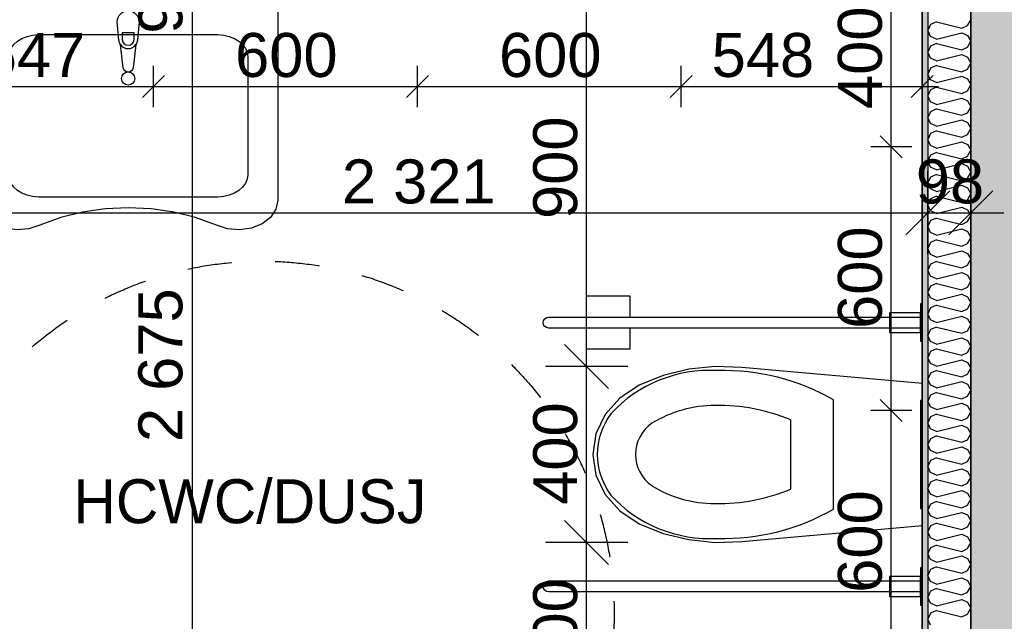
# Model space of a CAD drawing. Header units: millimetres. Extents: x -5000 to 341424, y -9235 to 550260.
# Tile 253 of 256: x 314728 to 316967, y 346569 to 347937. Entities that reach past the tile are written whole.
import ezdxf
from ezdxf.enums import TextEntityAlignment as Align

# ---------------------------------------------------------------- set-up
doc = ezdxf.new("R2010")
doc.units = ezdxf.units.MM
doc.header["$LTSCALE"] = 0.5
doc.header["$MEASUREMENT"] = 0
doc.linetypes.add('PLINE', pattern=[0])
doc.linetypes.add('Stipling', pattern=[400, 200, -200])
for name, color, linetype in [('0(Nye konstruksjoner)', 7, 'Continuous'), ('232- Ikke-bærende yttervegger (Skravur)(Nye konstruksjoner)', 7, 'Continuous'), ('232- Ikke-bærende yttervegger(Nye konstruksjoner)', 7, 'Continuous'), ('242- Ikke-bærende innervegger (Skravur)(Nye konstruksjoner)', 7, 'Continuous'), ('242- Ikke-bærende innervegger(Nye konstruksjoner)', 7, 'Continuous'), ('257- Systemhimlinger (Skravur)(Nye konstruksjoner)', 7, 'Continuous'), ('257- Systemhimlinger(Nye konstruksjoner)', 7, 'Continuous'), ('315- Utstyr for sanitærinstallasjoner(Nye konstruksjoner)', 7, 'Continuous'), ('842-M___1_50 Målsetting bygning', 7, 'Continuous'), ('842-M___1_50 Målsetting bygning(Nye konstruksjoner)', 7, 'Continuous'), ('862- M___Nettoareal(Nye konstruksjoner)', 7, 'Continuous'), ('862- M___Nettoareal(Polylinje)(Nye konstruksjoner)', 7, 'Continuous'), ('862- M___Nettoareal(Tekst)(Nye konstruksjoner)', 7, 'Continuous')]:
    doc.layers.add(name, color=color, linetype=linetype)
doc.layers.add('236- Innvendig kledning og overflate(Nye konstruksjoner)', color=7, linetype='Continuous', lineweight=0)
doc.styles.add('GENERATED_STYLE_1', font='txt')
doc.styles.add('GENERATED_STYLE_3', font='arial.ttf')
doc.dimstyles.new('GENERATED_STYLE__2', dxfattribs={"dimtxt": 100, "dimasz": 95, "dimexe": 0.18, "dimexo": 0.0625, "dimgap": 0, "dimtad": 1, "dimtih": 1, "dimtoh": 1, "dimdec": 0, "dimzin": 0, "dimdsep": 46, "dimtxsty": 'GENERATED_STYLE_3', "dimblk": 'ARROWHEAD_6', "dimblk1": 'ARROWHEAD_6', "dimblk2": 'ARROWHEAD_6', "dimcen": 0.09, "dimse1": 1, "dimse2": 1, "dimclrd": 256, "dimclre": 256, "dimclrt": 256, "dimadec": 1, "dimazin": 0, "dimtfac": 1, "dimtdec": 4, "dimtmove": 0, "dimatfit": 3, "dimfxl": 1, "dimtolj": 1, "dimtzin": 0, "dimarcsym": 0})
doc.dimstyles.new('GENERATED_STYLE__3', dxfattribs={"dimtxt": 100, "dimasz": 95, "dimexe": 0.18, "dimexo": 0.0625, "dimgap": 0, "dimtad": 1, "dimdec": 0, "dimzin": 0, "dimdsep": 46, "dimtxsty": 'GENERATED_STYLE_3', "dimblk": 'ARROWHEAD_6', "dimblk1": 'ARROWHEAD_6', "dimblk2": 'ARROWHEAD_6', "dimcen": 0.09, "dimse1": 1, "dimse2": 1, "dimclrd": 256, "dimclre": 256, "dimclrt": 256, "dimadec": 1, "dimazin": 0, "dimtfac": 1, "dimtdec": 4, "dimtmove": 2, "dimatfit": 3, "dimfxl": 1, "dimtolj": 1, "dimtzin": 0, "dimarcsym": 0})
doc.dimstyles.new('GENERATED_STYLE__4', dxfattribs={"dimtxt": 100, "dimasz": 95, "dimexe": 0.18, "dimexo": 0.0625, "dimgap": 0, "dimtad": 1, "dimdec": 0, "dimzin": 0, "dimdsep": 46, "dimtxsty": 'GENERATED_STYLE_3', "dimblk": 'ARROWHEAD_6', "dimblk1": 'ARROWHEAD_6', "dimblk2": 'ARROWHEAD_6', "dimcen": 0.09, "dimse1": 1, "dimse2": 1, "dimclrd": 256, "dimclre": 256, "dimclrt": 256, "dimadec": 1, "dimazin": 0, "dimtfac": 1, "dimtdec": 4, "dimtmove": 0, "dimatfit": 3, "dimfxl": 1, "dimtolj": 1, "dimtzin": 0, "dimarcsym": 0})
doc.dimstyles.new('GENERATED_STYLE__5', dxfattribs={"dimtxt": 100, "dimasz": 47.5, "dimexe": 0.18, "dimexo": 0.0625, "dimgap": 0, "dimtad": 1, "dimtih": 1, "dimtoh": 1, "dimdec": 0, "dimzin": 0, "dimdsep": 46, "dimtxsty": 'GENERATED_STYLE_3', "dimblk": 'ARROWHEAD_6', "dimblk1": 'ARROWHEAD_6', "dimblk2": 'ARROWHEAD_6', "dimcen": 0.09, "dimse1": 1, "dimse2": 1, "dimclrd": 256, "dimclre": 256, "dimclrt": 256, "dimadec": 1, "dimazin": 0, "dimtfac": 1, "dimtdec": 4, "dimtmove": 0, "dimatfit": 3, "dimfxl": 1, "dimtolj": 1, "dimtzin": 0, "dimarcsym": 0})
doc.dimstyles.new('GENERATED_STYLE__6', dxfattribs={"dimtxt": 100, "dimasz": 47.5, "dimexe": 0.18, "dimexo": 0.0625, "dimgap": 0, "dimtad": 1, "dimtih": 1, "dimtoh": 1, "dimdec": 0, "dimzin": 0, "dimdsep": 46, "dimtxsty": 'GENERATED_STYLE_3', "dimblk": 'ARROWHEAD_6', "dimblk1": 'ARROWHEAD_6', "dimblk2": 'ARROWHEAD_6', "dimcen": 0.09, "dimse1": 1, "dimse2": 1, "dimclrd": 256, "dimclre": 256, "dimclrt": 256, "dimadec": 1, "dimazin": 0, "dimtfac": 1, "dimtdec": 4, "dimtmove": 2, "dimatfit": 3, "dimfxl": 1, "dimtolj": 1, "dimtzin": 0, "dimarcsym": 0})
doc.dimstyles.new('GENERATED_STYLE__7', dxfattribs={"dimtxt": 100, "dimasz": 47.5, "dimexe": 0.18, "dimexo": 0.0625, "dimgap": 0, "dimtad": 1, "dimdec": 0, "dimzin": 0, "dimdsep": 46, "dimtxsty": 'GENERATED_STYLE_3', "dimblk": 'ARROWHEAD_6', "dimblk1": 'ARROWHEAD_6', "dimblk2": 'ARROWHEAD_6', "dimcen": 0.09, "dimse1": 1, "dimse2": 1, "dimclrd": 256, "dimclre": 256, "dimclrt": 256, "dimadec": 1, "dimazin": 0, "dimtfac": 1, "dimtdec": 4, "dimtmove": 0, "dimatfit": 3, "dimfxl": 1, "dimtolj": 1, "dimtzin": 0, "dimarcsym": 0})

# ---------------------------------------------------------------- blocks, each defined once
blk = doc.blocks.new('HCWC_DUSJ__20', base_point=(315241.9, 346753.1))
at = {"layer": '862- M___Nettoareal(Polylinje)(Nye konstruksjoner)', "linetype": 'PLINE', "flags": 128}
blk.add_lwpolyline([(316779.9, 345447.8), (316779.9, 348047.8), (314484.9, 348047.8), (314484.9, 345447.8)], close=True, dxfattribs=at)
at = {"layer": '862- M___Nettoareal(Tekst)(Nye konstruksjoner)', "style": 'GENERATED_STYLE_1'}
for tag, p in [('DUMMY_861', (315633.4, 346941.3)), ('ROOM_NAME', (314850.3, 346891.5)), ('DUMMY_862', (314850.3, 346753.1))]:
    blk.add_attdef(tag, text='', height=100, dxfattribs=at).set_placement(p, align=Align.TOP_LEFT)
blk = doc.blocks.new('*X351')
at = {"layer": '242- Ikke-bærende innervegger (Skravur)(Nye konstruksjoner)', "linetype": 'PLINE'}
for p, q in [((316883.3, 347923.4), (316890.9, 347937)), ((316799.3, 347925.7), (316792.9, 347912.2)), ((316812.6, 347931.8), (316799.3, 347925.7)), ((316812.6, 347931.8), (316870.1, 347917.4)), ((316870.1, 347917.4), (316883.3, 347923.4)), ((316799.3, 347898.7), (316792.9, 347912.2)), ((316812.6, 347892.6), (316799.3, 347898.7)), ((316812.6, 347892.6), (316870.1, 347907)), ((316870.1, 347907), (316883.3, 347900.9)), ((316883.3, 347900.9), (316890.9, 347887.4)), ((316799.3, 347876.2), (316792.9, 347862.6)), ((316812.6, 347882.2), (316799.3, 347876.2)), ((316812.6, 347882.2), (316870.1, 347867.8)), ((316870.1, 347867.8), (316883.3, 347873.9)), ((316883.3, 347873.9), (316890.9, 347887.4)), ((316799.3, 347849.1), (316792.9, 347862.6)), ((316812.6, 347843), (316799.3, 347849.1)), ((316812.6, 347843), (316870.1, 347857.4)), ((316870.1, 347857.4), (316883.3, 347851.4)), ((316883.3, 347851.4), (316890.9, 347837.8)), ((316799.3, 347826.6), (316792.9, 347813)), ((316812.6, 347832.6), (316799.3, 347826.6)), ((316812.6, 347832.6), (316870.1, 347818.2)), ((316870.1, 347818.2), (316883.3, 347824.3)), ((316883.3, 347824.3), (316890.9, 347837.8)), ((316799.3, 347799.5), (316792.9, 347813)), ((316812.6, 347793.5), (316870.1, 347807.8)), ((316870.1, 347807.8), (316883.3, 347801.8)), ((316812.6, 347793.5), (316799.3, 347799.5)), ((316812.6, 347783), (316799.3, 347777)), ((316812.6, 347783), (316870.1, 347768.7)), ((316883.3, 347801.8), (316890.9, 347788.3)), ((316883.3, 347774.7), (316890.9, 347788.3)), ((316799.3, 347777), (316792.9, 347763.5)), ((316799.3, 347749.9), (316792.9, 347763.5)), ((316812.6, 347743.9), (316870.1, 347758.3)), ((316870.1, 347768.7), (316883.3, 347774.7)), ((316870.1, 347758.3), (316883.3, 347752.2)), ((316812.6, 347743.9), (316799.3, 347749.9)), ((316883.3, 347752.2), (316890.9, 347738.7)), ((316883.3, 347725.1), (316890.9, 347738.7)), ((316799.3, 347727.4), (316792.9, 347713.9)), ((316799.3, 347700.4), (316792.9, 347713.9)), ((316812.6, 347733.5), (316799.3, 347727.4)), ((316812.6, 347733.5), (316870.1, 347719.1)), ((316870.1, 347719.1), (316883.3, 347725.1)), ((316812.6, 347694.3), (316799.3, 347700.4)), ((316812.6, 347694.3), (316870.1, 347708.7)), ((316870.1, 347708.7), (316883.3, 347702.6)), ((316883.3, 347702.6), (316890.9, 347689.1)), ((316799.3, 347677.9), (316792.9, 347664.3)), ((316812.6, 347683.9), (316799.3, 347677.9)), ((316812.6, 347683.9), (316870.1, 347669.5)), ((316870.1, 347669.5), (316883.3, 347675.6)), ((316883.3, 347675.6), (316890.9, 347689.1)), ((316799.3, 347650.8), (316792.9, 347664.3)), ((316812.6, 347644.7), (316799.3, 347650.8)), ((316812.6, 347644.7), (316870.1, 347659.1)), ((316870.1, 347659.1), (316883.3, 347653.1)), ((316883.3, 347653.1), (316890.9, 347639.5)), ((316799.3, 347628.3), (316792.9, 347614.7)), ((316812.6, 347634.3), (316799.3, 347628.3)), ((316812.6, 347634.3), (316870.1, 347620)), ((316870.1, 347620), (316883.3, 347626)), ((316883.3, 347626), (316890.9, 347639.5)), ((316799.3, 347601.2), (316792.9, 347614.7)), ((316812.6, 347595.2), (316799.3, 347601.2)), ((316812.6, 347595.2), (316870.1, 347609.5)), ((316870.1, 347609.5), (316883.3, 347603.5)), ((316883.3, 347603.5), (316890.9, 347590)), ((316799.3, 347578.7), (316792.9, 347565.2)), ((316812.6, 347584.7), (316799.3, 347578.7)), ((316812.6, 347584.7), (316870.1, 347570.4)), ((316883.3, 347576.4), (316890.9, 347590)), ((316799.3, 347551.6), (316792.9, 347565.2)), ((316812.6, 347545.6), (316870.1, 347560)), ((316870.1, 347570.4), (316883.3, 347576.4)), ((316870.1, 347560), (316883.3, 347553.9)), ((316812.6, 347545.6), (316799.3, 347551.6)), ((316812.6, 347535.2), (316799.3, 347529.1)), ((316812.6, 347535.2), (316870.1, 347520.8)), ((316883.3, 347553.9), (316890.9, 347540.4)), ((316883.3, 347526.8), (316890.9, 347540.4)), ((316799.3, 347529.1), (316792.9, 347515.6)), ((316799.3, 347502.1), (316792.9, 347515.6)), ((316870.1, 347520.8), (316883.3, 347526.8)), ((316812.6, 347496), (316799.3, 347502.1)), ((316812.6, 347496), (316870.1, 347510.4)), ((316870.1, 347510.4), (316883.3, 347504.3)), ((316883.3, 347504.3), (316890.9, 347490.8)), ((316883.3, 347477.3), (316890.9, 347490.8)), ((316799.3, 347479.6), (316792.9, 347466)), ((316812.6, 347485.6), (316799.3, 347479.6)), ((316812.6, 347485.6), (316870.1, 347471.2)), ((316870.1, 347471.2), (316883.3, 347477.3)), ((316799.3, 347452.5), (316792.9, 347466)), ((316812.6, 347446.4), (316799.3, 347452.5)), ((316812.6, 347446.4), (316870.1, 347460.8)), ((316870.1, 347460.8), (316883.3, 347454.8)), ((316883.3, 347454.8), (316890.9, 347441.2)), ((316799.3, 347430), (316792.9, 347416.4)), ((316812.6, 347436), (316799.3, 347430)), ((316812.6, 347436), (316870.1, 347421.7)), ((316870.1, 347421.7), (316883.3, 347427.7)), ((316883.3, 347427.7), (316890.9, 347441.2)), ((316799.3, 347402.9), (316792.9, 347416.4)), ((316812.6, 347396.9), (316799.3, 347402.9)), ((316812.6, 347396.9), (316870.1, 347411.2)), ((316870.1, 347411.2), (316883.3, 347405.2)), ((316883.3, 347405.2), (316890.9, 347391.7)), ((316799.3, 347380.4), (316792.9, 347366.9)), ((316812.6, 347386.5), (316799.3, 347380.4)), ((316812.6, 347386.5), (316870.1, 347372.1)), ((316870.1, 347372.1), (316883.3, 347378.1)), ((316883.3, 347378.1), (316890.9, 347391.7)), ((316799.3, 347353.3), (316792.9, 347366.9)), ((316812.6, 347347.3), (316870.1, 347361.7)), ((316870.1, 347361.7), (316883.3, 347355.6)), ((316883.3, 347355.6), (316890.9, 347342.1)), ((316812.6, 347347.3), (316799.3, 347353.3)), ((316812.6, 347336.9), (316799.3, 347330.8)), ((316812.6, 347336.9), (316870.1, 347322.5)), ((316883.3, 347328.5), (316890.9, 347342.1)), ((316799.3, 347330.8), (316792.9, 347317.3)), ((316799.3, 347303.8), (316792.9, 347317.3)), ((316812.6, 347297.7), (316870.1, 347312.1)), ((316870.1, 347322.5), (316883.3, 347328.5)), ((316870.1, 347312.1), (316883.3, 347306)), ((316812.6, 347297.7), (316799.3, 347303.8)), ((316812.6, 347287.3), (316799.3, 347281.3)), ((316812.6, 347287.3), (316870.1, 347272.9)), ((316883.3, 347306), (316890.9, 347292.5)), ((316883.3, 347279), (316890.9, 347292.5)), ((316799.3, 347281.3), (316792.9, 347267.7)), ((316799.3, 347254.2), (316792.9, 347267.7)), ((316870.1, 347272.9), (316883.3, 347279)), ((316812.6, 347248.1), (316799.3, 347254.2)), ((316812.6, 347248.1), (316870.1, 347262.5)), ((316870.1, 347262.5), (316883.3, 347256.5)), ((316883.3, 347256.5), (316890.9, 347242.9)), ((316883.3, 347229.4), (316890.9, 347242.9)), ((316799.3, 347231.7), (316792.9, 347218.1)), ((316812.6, 347237.7), (316799.3, 347231.7)), ((316812.6, 347237.7), (316870.1, 347223.4)), ((316870.1, 347223.4), (316883.3, 347229.4)), ((316799.3, 347204.6), (316792.9, 347218.1)), ((316812.6, 347198.6), (316799.3, 347204.6)), ((316812.6, 347198.6), (316870.1, 347212.9)), ((316870.1, 347212.9), (316883.3, 347206.9)), ((316883.3, 347206.9), (316890.9, 347193.4)), ((316799.3, 347182.1), (316792.9, 347168.6)), ((316812.6, 347188.2), (316799.3, 347182.1)), ((316812.6, 347188.2), (316870.1, 347173.8)), ((316870.1, 347173.8), (316883.3, 347179.8)), ((316883.3, 347179.8), (316890.9, 347193.4)), ((316799.3, 347155), (316792.9, 347168.6)), ((316812.6, 347149), (316799.3, 347155)), ((316812.6, 347149), (316870.1, 347163.4)), ((316870.1, 347163.4), (316883.3, 347157.3)), ((316883.3, 347157.3), (316890.9, 347143.8)), ((316799.3, 347132.5), (316792.9, 347119)), ((316812.6, 347138.6), (316799.3, 347132.5)), ((316812.6, 347138.6), (316870.1, 347124.2)), ((316870.1, 347124.2), (316883.3, 347130.2)), ((316883.3, 347130.2), (316890.9, 347143.8)), ((316799.3, 347105.5), (316792.9, 347119)), ((316812.6, 347099.4), (316870.1, 347113.8)), ((316870.1, 347113.8), (316883.3, 347107.8)), ((316812.6, 347099.4), (316799.3, 347105.5)), ((316812.6, 347089), (316799.3, 347083)), ((316812.6, 347089), (316870.1, 347074.6)), ((316883.3, 347107.8), (316890.9, 347094.2)), ((316883.3, 347080.7), (316890.9, 347094.2)), ((316799.3, 347083), (316792.9, 347069.4)), ((316799.3, 347055.9), (316792.9, 347069.4)), ((316812.6, 347049.8), (316870.1, 347064.2)), ((316870.1, 347074.6), (316883.3, 347080.7)), ((316870.1, 347064.2), (316883.3, 347058.2)), ((316812.6, 347049.8), (316799.3, 347055.9)), ((316883.3, 347058.2), (316890.9, 347044.6)), ((316883.3, 347031.1), (316890.9, 347044.6)), ((316799.3, 347033.4), (316792.9, 347019.9)), ((316799.3, 347006.3), (316792.9, 347019.9)), ((316812.6, 347039.4), (316799.3, 347033.4)), ((316812.6, 347039.4), (316870.1, 347025.1)), ((316870.1, 347025.1), (316883.3, 347031.1)), ((316812.6, 347000.3), (316799.3, 347006.3)), ((316812.6, 347000.3), (316870.1, 347014.6)), ((316870.1, 347014.6), (316883.3, 347008.6)), ((316883.3, 347008.6), (316890.9, 346995.1)), ((316799.3, 346983.8), (316792.9, 346970.3)), ((316812.6, 346989.9), (316799.3, 346983.8)), ((316812.6, 346989.9), (316870.1, 346975.5)), ((316870.1, 346975.5), (316883.3, 346981.5)), ((316883.3, 346981.5), (316890.9, 346995.1)), ((316799.3, 346956.7), (316792.9, 346970.3)), ((316812.6, 346950.7), (316799.3, 346956.7)), ((316812.6, 346950.7), (316870.1, 346965.1)), ((316870.1, 346965.1), (316883.3, 346959)), ((316883.3, 346959), (316890.9, 346945.5)), ((316799.3, 346934.2), (316792.9, 346920.7)), ((316812.6, 346940.3), (316799.3, 346934.2)), ((316812.6, 346940.3), (316870.1, 346925.9)), ((316870.1, 346925.9), (316883.3, 346932)), ((316883.3, 346932), (316890.9, 346945.5)), ((316799.3, 346907.2), (316792.9, 346920.7)), ((316812.6, 346901.1), (316799.3, 346907.2)), ((316812.6, 346901.1), (316870.1, 346915.5)), ((316870.1, 346915.5), (316883.3, 346909.5)), ((316883.3, 346909.5), (316890.9, 346895.9)), ((316799.3, 346884.7), (316792.9, 346871.1)), ((316812.6, 346890.7), (316799.3, 346884.7)), ((316812.6, 346890.7), (316870.1, 346876.3)), ((316883.3, 346882.4), (316890.9, 346895.9)), ((316799.3, 346857.6), (316792.9, 346871.1)), ((316812.6, 346851.5), (316870.1, 346865.9)), ((316870.1, 346876.3), (316883.3, 346882.4)), ((316870.1, 346865.9), (316883.3, 346859.9)), ((316812.6, 346851.5), (316799.3, 346857.6)), ((316812.6, 346841.1), (316799.3, 346835.1)), ((316812.6, 346841.1), (316870.1, 346826.8)), ((316883.3, 346859.9), (316890.9, 346846.3)), ((316883.3, 346832.8), (316890.9, 346846.3)), ((316799.3, 346835.1), (316792.9, 346821.6)), ((316799.3, 346808), (316792.9, 346821.6)), ((316870.1, 346826.8), (316883.3, 346832.8)), ((316812.6, 346802), (316799.3, 346808)), ((316812.6, 346802), (316870.1, 346816.3)), ((316870.1, 346816.3), (316883.3, 346810.3)), ((316883.3, 346810.3), (316890.9, 346796.8)), ((316883.3, 346783.2), (316890.9, 346796.8)), ((316799.3, 346785.5), (316792.9, 346772)), ((316812.6, 346791.6), (316799.3, 346785.5)), ((316812.6, 346791.6), (316870.1, 346777.2)), ((316870.1, 346777.2), (316883.3, 346783.2)), ((316799.3, 346758.4), (316792.9, 346772)), ((316812.6, 346752.4), (316799.3, 346758.4)), ((316812.6, 346752.4), (316870.1, 346766.8)), ((316870.1, 346766.8), (316883.3, 346760.7)), ((316883.3, 346760.7), (316890.9, 346747.2)), ((316799.3, 346735.9), (316792.9, 346722.4)), ((316812.6, 346742), (316799.3, 346735.9)), ((316812.6, 346742), (316870.1, 346727.6)), ((316870.1, 346727.6), (316883.3, 346733.7)), ((316883.3, 346733.7), (316890.9, 346747.2)), ((316799.3, 346708.9), (316792.9, 346722.4)), ((316812.6, 346702.8), (316799.3, 346708.9)), ((316812.6, 346702.8), (316870.1, 346717.2)), ((316870.1, 346717.2), (316883.3, 346711.2)), ((316883.3, 346711.2), (316890.9, 346697.6)), ((316799.3, 346686.4), (316792.9, 346672.8)), ((316812.6, 346692.4), (316799.3, 346686.4)), ((316812.6, 346692.4), (316870.1, 346678)), ((316870.1, 346678), (316883.3, 346684.1)), ((316883.3, 346684.1), (316890.9, 346697.6)), ((316799.3, 346659.3), (316792.9, 346672.8)), ((316812.6, 346653.3), (316870.1, 346667.6)), ((316870.1, 346667.6), (316883.3, 346661.6)), ((316883.3, 346661.6), (316890.9, 346648)), ((316812.6, 346653.3), (316799.3, 346659.3)), ((316812.6, 346642.8), (316799.3, 346636.8)), ((316812.6, 346642.8), (316870.1, 346628.5)), ((316883.3, 346634.5), (316890.9, 346648)), ((316799.3, 346636.8), (316792.9, 346623.3)), ((316799.3, 346609.7), (316792.9, 346623.3)), ((316812.6, 346603.7), (316870.1, 346618.1)), ((316870.1, 346628.5), (316883.3, 346634.5)), ((316870.1, 346618.1), (316883.3, 346612)), ((316812.6, 346603.7), (316799.3, 346609.7)), ((316812.6, 346593.3), (316799.3, 346587.2)), ((316812.6, 346593.3), (316870.1, 346578.9)), ((316883.3, 346612), (316890.9, 346598.5)), ((316883.3, 346584.9), (316890.9, 346598.5)), ((316799.3, 346587.2), (316792.9, 346573.7)), ((316799.3, 346560.1), (316792.9, 346573.7)), ((316870.1, 346578.9), (316883.3, 346584.9))]:
    blk.add_line(p, q, dxfattribs=at)
blk = doc.blocks.new('*D822')
at = {"layer": '842-M___1_50 Målsetting bygning', "linetype": 'PLINE'}
for p, q in [((314670.9, 344313.3), (314670.9, 344500.8)), ((316890.9, 344313.3), (316890.9, 344500.8)), ((314720.9, 344457.1), (314620.9, 344357.1)), ((316940.9, 344457.1), (316840.9, 344357.1)), ((314670.9, 344407.1), (316890.9, 344407.1))]:
    blk.add_line(p, q, dxfattribs=at)
at = {"layer": '842-M___1_50 Målsetting bygning', "char_height": 100, "attachment_point": 7, "style": 'GENERATED_STYLE_3'}
for s, insert in [('\\A1;{\\pql;\\fArial|b0|i0|c0|p0;\\W1.000000;2\xa0220}', (315609.3, 344427.1)), ('\\A1;{\\pql;\\fArial|b0|i0|c0|p0;\\W1.000000;220}', (316886.5, 344427.1))]:
    blk.add_mtext(s, dxfattribs=dict(at, insert=insert))
blk = doc.blocks.new('ARROWHEAD_6')
at = {"linetype": 'Continuous'}
for p, q in [((-0.5, -0.5), (0.5, 0.5)), ((0, 0), (-1, 0))]:
    blk.add_line(p, q, dxfattribs=at)
blk = doc.blocks.new('*D823')
at = {"layer": '842-M___1_50 Målsetting bygning', "linetype": 'PLINE'}
for p, q in [((316890.9, 344313.3), (316890.9, 344500.8)), ((317110.9, 344313.3), (317110.9, 344500.8)), ((316940.9, 344457.1), (316840.9, 344357.1)), ((317160.9, 344457.1), (317060.9, 344357.1)), ((316890.9, 344407.1), (317110.9, 344407.1))]:
    blk.add_line(p, q, dxfattribs=at)
blk = doc.blocks.new('*D948')
at = {"layer": '842-M___1_50 Målsetting bygning(Nye konstruksjoner)', "linetype": 'PLINE'}
for p, q in [((315967.1, 346797.8), (316067.1, 346697.8)), ((316110.9, 346747.8), (315923.4, 346747.8)), ((316017.1, 346347.8), (316017.1, 346747.8)), ((315967.1, 346397.8), (316067.1, 346297.8)), ((316110.9, 346347.8), (315923.4, 346347.8))]:
    blk.add_line(p, q, dxfattribs=at)
at = {"layer": '842-M___1_50 Målsetting bygning(Nye konstruksjoner)', "insert": (315997.1, 346433.4), "char_height": 100, "attachment_point": 7, "rotation": 90, "style": 'GENERATED_STYLE_3'}
blk.add_mtext('\\A1;{\\pql;\\fArial|b0|i0|c0|p0;\\W1.000000;400}', dxfattribs=at)
blk = doc.blocks.new('*D949')
at = {"layer": '842-M___1_50 Målsetting bygning(Nye konstruksjoner)', "linetype": 'PLINE'}
for p, q in [((315967.1, 347197.8), (316067.1, 347097.8)), ((316110.9, 347147.8), (315923.4, 347147.8)), ((316017.1, 346747.8), (316017.1, 347147.8)), ((315967.1, 346797.8), (316067.1, 346697.8)), ((316110.9, 346747.8), (315923.4, 346747.8))]:
    blk.add_line(p, q, dxfattribs=at)
at = {"layer": '842-M___1_50 Målsetting bygning(Nye konstruksjoner)', "insert": (315997.1, 346833.4), "char_height": 100, "attachment_point": 7, "rotation": 90, "style": 'GENERATED_STYLE_3'}
blk.add_mtext('\\A1;{\\pql;\\fArial|b0|i0|c0|p0;\\W1.000000;400}', dxfattribs=at)
blk = doc.blocks.new('*D950')
at = {"layer": '842-M___1_50 Målsetting bygning(Nye konstruksjoner)', "linetype": 'PLINE'}
for p, q in [((316017.1, 348047.8), (316017.1, 348122.8)), ((316067.1, 347997.8), (315967.1, 348097.8)), ((316110.9, 348047.8), (315923.4, 348047.8)), ((316017.1, 347147.8), (316017.1, 348047.8)), ((315967.1, 347197.8), (316067.1, 347097.8)), ((316110.9, 347147.8), (315923.4, 347147.8))]:
    blk.add_line(p, q, dxfattribs=at)
at = {"layer": '842-M___1_50 Målsetting bygning(Nye konstruksjoner)', "insert": (315997.1, 347483.4), "char_height": 100, "attachment_point": 7, "rotation": 90, "style": 'GENERATED_STYLE_3'}
blk.add_mtext('\\A1;{\\pql;\\fArial|b0|i0|c0|p0;\\W1.000000;900}', dxfattribs=at)
blk = doc.blocks.new('*D983')
at = {"layer": '842-M___1_50 Målsetting bygning', "linetype": 'PLINE'}
for p, q in [((315070.9, 348110.8), (315170.9, 348010.8)), ((315214.6, 348060.8), (315027.1, 348060.8)), ((315120.9, 345385.8), (315120.9, 348060.8)), ((315070.9, 345435.8), (315170.9, 345335.8)), ((315214.6, 345385.8), (315027.1, 345385.8))]:
    blk.add_line(p, q, dxfattribs=at)
at = {"layer": '842-M___1_50 Målsetting bygning', "char_height": 100, "attachment_point": 7, "rotation": 90, "style": 'GENERATED_STYLE_3'}
for s, insert in [('\\A1;{\\pql;\\fArial|b0|i0|c0|p0;\\W1.000000;98}', (315099.5, 347904.6)), ('\\A1;{\\pql;\\fArial|b0|i0|c0|p0;\\W1.000000;2\xa0675}', (315099.5, 346976.1))]:
    blk.add_mtext(s, dxfattribs=dict(at, insert=insert))
blk = doc.blocks.new('*D1052')
at = {"layer": '257- Systemhimlinger(Nye konstruksjoner)', "linetype": 'PLINE'}
for p, q in [((314484.9, 347738), (314484.9, 347831.8)), ((315032.4, 347738), (315032.4, 347831.8)), ((314509.9, 347809.9), (314459.9, 347759.9)), ((315057.4, 347809.9), (315007.4, 347759.9)), ((314447.4, 347784.9), (314484.9, 347784.9)), ((314484.9, 347784.9), (315032.4, 347784.9))]:
    blk.add_line(p, q, dxfattribs=at)
at = {"layer": '257- Systemhimlinger(Nye konstruksjoner)', "insert": (314644.2, 347804.9), "char_height": 100, "attachment_point": 7, "style": 'GENERATED_STYLE_3'}
blk.add_mtext('\\A1;{\\pql;\\fArial|b0|i0|c0|p0;\\W1.000000;547}', dxfattribs=at)
blk = doc.blocks.new('*D1053')
at = {"layer": '257- Systemhimlinger(Nye konstruksjoner)', "linetype": 'PLINE'}
for p, q in [((315032.4, 347738), (315032.4, 347831.8)), ((315632.4, 347738), (315632.4, 347831.8)), ((315057.4, 347809.9), (315007.4, 347759.9)), ((315657.4, 347809.9), (315607.4, 347759.9)), ((315032.4, 347784.9), (315632.4, 347784.9))]:
    blk.add_line(p, q, dxfattribs=at)
at = {"layer": '257- Systemhimlinger(Nye konstruksjoner)', "insert": (315218, 347804.9), "char_height": 100, "attachment_point": 7, "style": 'GENERATED_STYLE_3'}
blk.add_mtext('\\A1;{\\pql;\\fArial|b0|i0|c0|p0;\\W1.000000;600}', dxfattribs=at)
blk = doc.blocks.new('*D1054')
at = {"layer": '257- Systemhimlinger(Nye konstruksjoner)', "linetype": 'PLINE'}
for p, q in [((315632.4, 347738), (315632.4, 347831.8)), ((316232.4, 347738), (316232.4, 347831.8)), ((315657.4, 347809.9), (315607.4, 347759.9)), ((316257.4, 347809.9), (316207.4, 347759.9)), ((315632.4, 347784.9), (316232.4, 347784.9))]:
    blk.add_line(p, q, dxfattribs=at)
at = {"layer": '257- Systemhimlinger(Nye konstruksjoner)', "insert": (315818, 347804.9), "char_height": 100, "attachment_point": 7, "style": 'GENERATED_STYLE_3'}
blk.add_mtext('\\A1;{\\pql;\\fArial|b0|i0|c0|p0;\\W1.000000;600}', dxfattribs=at)
blk = doc.blocks.new('*D1055')
at = {"layer": '257- Systemhimlinger(Nye konstruksjoner)', "linetype": 'PLINE'}
for p, q in [((316232.4, 347738), (316232.4, 347831.8)), ((316779.9, 347738), (316779.9, 347831.8)), ((316257.4, 347809.9), (316207.4, 347759.9)), ((316754.9, 347759.9), (316804.9, 347809.9)), ((316232.4, 347784.9), (316779.9, 347784.9)), ((316779.9, 347784.9), (316817.4, 347784.9))]:
    blk.add_line(p, q, dxfattribs=at)
at = {"layer": '257- Systemhimlinger(Nye konstruksjoner)', "insert": (316301.5, 347804.9), "char_height": 100, "attachment_point": 7, "style": 'GENERATED_STYLE_3'}
blk.add_mtext('\\A1;{\\pql;\\fArial|b0|i0|c0|p0;\\W1.000000;548}', dxfattribs=at)
blk = doc.blocks.new('*D1058')
at = {"layer": '257- Systemhimlinger(Nye konstruksjoner)', "linetype": 'PLINE'}
for p, q in [((316684.9, 347072.8), (316734.9, 347022.8)), ((316756.8, 347047.8), (316663, 347047.8)), ((316709.9, 346447.8), (316709.9, 347047.8)), ((316684.9, 346472.8), (316734.9, 346422.8)), ((316756.8, 346447.8), (316663, 346447.8))]:
    blk.add_line(p, q, dxfattribs=at)
at = {"layer": '257- Systemhimlinger(Nye konstruksjoner)', "insert": (316689.9, 346633.4), "char_height": 100, "attachment_point": 7, "rotation": 90, "style": 'GENERATED_STYLE_3'}
blk.add_mtext('\\A1;{\\pql;\\fArial|b0|i0|c0|p0;\\W1.000000;600}', dxfattribs=at)
blk = doc.blocks.new('*D1059')
at = {"layer": '257- Systemhimlinger(Nye konstruksjoner)', "linetype": 'PLINE'}
for p, q in [((316684.9, 347672.8), (316734.9, 347622.8)), ((316756.8, 347647.8), (316663, 347647.8)), ((316709.9, 347047.8), (316709.9, 347647.8)), ((316684.9, 347072.8), (316734.9, 347022.8)), ((316756.8, 347047.8), (316663, 347047.8))]:
    blk.add_line(p, q, dxfattribs=at)
at = {"layer": '257- Systemhimlinger(Nye konstruksjoner)', "insert": (316689.9, 347233.4), "char_height": 100, "attachment_point": 7, "rotation": 90, "style": 'GENERATED_STYLE_3'}
blk.add_mtext('\\A1;{\\pql;\\fArial|b0|i0|c0|p0;\\W1.000000;600}', dxfattribs=at)
blk = doc.blocks.new('*D1060')
at = {"layer": '257- Systemhimlinger(Nye konstruksjoner)', "linetype": 'PLINE'}
for p, q in [((316734.9, 348022.8), (316684.9, 348072.8)), ((316709.9, 348047.8), (316709.9, 348085.3)), ((316756.8, 348047.8), (316663, 348047.8)), ((316709.9, 347647.8), (316709.9, 348047.8)), ((316684.9, 347672.8), (316734.9, 347622.8)), ((316756.8, 347647.8), (316663, 347647.8))]:
    blk.add_line(p, q, dxfattribs=at)
at = {"layer": '257- Systemhimlinger(Nye konstruksjoner)', "insert": (316689.9, 347733.4), "char_height": 100, "attachment_point": 7, "rotation": 90, "style": 'GENERATED_STYLE_3'}
blk.add_mtext('\\A1;{\\pql;\\fArial|b0|i0|c0|p0;\\W1.000000;400}', dxfattribs=at)
blk = doc.blocks.new('Servant[291]', base_point=(314974.9, 348047.8))
at = {"layer": '315- Utstyr for sanitærinstallasjoner(Nye konstruksjoner)', "linetype": 'PLINE'}
for p, q in [((314723.2, 347887.7), (314733.5, 347894)), ((314733.5, 347894), (314745.1, 347898.7)), ((314745.1, 347898.7), (314757.7, 347901.7)), ((314757.7, 347901.7), (314770.9, 347902.8)), ((314770.9, 347902.8), (315178.9, 347902.8)), ((314961.3, 347906.9), (314961.3, 347892.1)), ((314988.5, 347906.9), (314961.3, 347906.9)), ((314988.5, 347892.1), (314988.5, 347906.9)), ((315178.9, 347902.8), (315192.1, 347901.7)), ((315192.1, 347901.7), (315204.7, 347898.7)), ((315204.7, 347898.7), (315216.3, 347894)), ((315216.3, 347894), (315226.6, 347887.7)), ((314704.5, 347861.9), (314708.5, 347871.3)), ((314708.5, 347871.3), (314714.8, 347880)), ((314714.8, 347880), (314723.2, 347887.7)), ((315226.6, 347887.7), (315235, 347880)), ((315235, 347880), (315241.3, 347871.3)), ((315241.3, 347871.3), (315245.4, 347861.9)), ((314702.9, 347852.1), (314704.5, 347861.9)), ((314702.9, 347583.8), (314702.9, 347852.1)), ((315245.4, 347861.9), (315246.9, 347852.1)), ((315246.9, 347852.1), (315246.9, 347583.8)), ((314704.5, 347574), (314702.9, 347583.8)), ((315246.9, 347583.8), (315245.4, 347574)), ((314708.5, 347564.6), (314704.5, 347574)), ((314714.8, 347555.9), (314708.5, 347564.6)), ((314723.2, 347548.3), (314714.8, 347555.9)), ((315235, 347555.9), (315226.6, 347548.3)), ((315241.3, 347564.6), (315235, 347555.9)), ((315245.4, 347574), (315241.3, 347564.6)), ((314733.5, 347542), (314723.2, 347548.3)), ((314745.1, 347537.3), (314733.5, 347542)), ((314757.7, 347534.3), (314745.1, 347537.3)), ((314770.9, 347533.1), (314757.7, 347534.3)), ((315192.1, 347534.3), (315178.9, 347533.1)), ((315204.7, 347537.3), (315192.1, 347534.3)), ((315216.3, 347542), (315204.7, 347537.3)), ((315226.6, 347548.3), (315216.3, 347542)), ((315178.9, 347533.1), (314770.9, 347533.1))]:
    blk.add_line(p, q, dxfattribs=at)
at = {"layer": '315- Utstyr for sanitærinstallasjoner(Nye konstruksjoner)', "linetype": 'PLINE', "flags": 128}
blk.add_lwpolyline([(314774.4, 347469.3), (314749.2, 347460.9), (314721.8, 347458.5), (314694.7, 347462.4), (314670.5, 347472.2), (314651.4, 347487.1), (314639.1, 347505.5), (314634.9, 347525.8), (314634.9, 348047.8), (315314.9, 348047.8), (315314.9, 347525.8), (315310.7, 347505.5), (315298.4, 347487.1), (315279.3, 347472.2), (315255.1, 347462.4), (315228, 347458.5), (315200.6, 347460.9), (315175.4, 347469.3), (315128.3, 347486.4), (315078.6, 347498.9), (315027.2, 347506.4), (314974.9, 347508.9), (314922.6, 347506.4), (314871.2, 347498.9), (314821.5, 347486.4)], close=True, dxfattribs=at)
blk.add_lwpolyline([(314999.9, 347931.8), (314995.9, 347889.9, -0.12102), (314992.6, 347880.4), (314986, 347827.4, -0.882566), (314963.8, 347827.4), (314957.2, 347880.4, -0.12102), (314953.9, 347889.9), (314949.9, 347931.8, -1)], format="xyb", close=True, dxfattribs=at)
at = {"layer": '315- Utstyr for sanitærinstallasjoner(Nye konstruksjoner)', "linetype": 'PLINE'}
blk.add_circle((314974.9, 347802.7), 15, dxfattribs=at)
for centre, radius, start, end in [((314974.9, 347892.1), 13.6, 180, 0), ((314974.9, 347891.8), 21.1, 212.771, 327.229)]:
    blk.add_arc(centre, radius, start, end, dxfattribs=at)
blk = doc.blocks.new('WC handikap[293]', base_point=(316781, 346947.8))
at = {"layer": '315- Utstyr for sanitærinstallasjoner(Nye konstruksjoner)', "linetype": 'PLINE'}
for p, q in [((316016, 347307.8), (316016, 347260.3)), ((316116, 347307.8), (316016, 347307.8)), ((316116, 347260.3), (316116, 347307.8)), ((316016, 347235.3), (316016, 347187.8)), ((316116, 347187.8), (316116, 347235.3)), ((316016, 347187.8), (316116, 347187.8)), ((316578.2, 346947.8), (316578.2, 347072.3)), ((316481.5, 346947.8), (316481.5, 347026.4)), ((316481.5, 346869.3), (316481.5, 346947.8)), ((316578.2, 346823.3), (316578.2, 346947.8))]:
    blk.add_line(p, q, dxfattribs=at)
at = {"layer": '315- Utstyr for sanitærinstallasjoner(Nye konstruksjoner)', "linetype": 'PLINE', "flags": 128}
for points in [[(316776, 347290.3), (316776, 347205.3), (316781, 347205.3), (316781, 347290.3)], [(316776, 347270.3), (316706, 347270.3), (316706, 347225.3), (316776, 347225.3)], [(316249.6, 347141.5), (316191.3, 347127.3), (316136.3, 347105.6), (316092.7, 347076.3), (316059.3, 347038.5), (316038.3, 346994.8), (316031, 346947.8), (316038.3, 346900.9), (316059.3, 346857.1), (316092.7, 346819.4), (316136.3, 346790.1), (316191.3, 346768.4), (316249.6, 346754.2), (316309.8, 346747.9), (316370.4, 346749.7), (316781, 346786.7), (316781, 347109), (316370.4, 347146), (316309.8, 347147.7)], [(316781, 346824.8), (316781, 347070.8), (316776, 347070.8), (316776, 346824.8)], [(316776, 346690.3), (316776, 346605.3), (316781, 346605.3), (316781, 346690.3)], [(316776, 346670.3), (316706, 346670.3), (316706, 346625.3), (316776, 346625.3)]]:
    blk.add_lwpolyline(points, close=True, dxfattribs=at)
for points in [[(316776, 347260.3), (316776, 347235.3), (315931, 347235.3, -1), (315931, 347260.3)], [(316776, 346660.3), (316776, 346635.3), (315931, 346635.3, -1), (315931, 346660.3)]]:
    blk.add_lwpolyline(points, format="xyb", close=True, dxfattribs=at)
at = {"layer": '315- Utstyr for sanitærinstallasjoner(Nye konstruksjoner)', "linetype": 'PLINE'}
for centre, major_axis, start_param, end_param in [((316297.8, 346845.6), (301.2, 0), 1.515065, 2.415654), ((316326.4, 346652.9), (498.7, 0), 1.041392, 1.594412), ((316310.4, 346793.6), (272.8, 0), 1.574045, 2.131711), ((316315, 346645.6), (424.7, 0), 1.167971, 1.583698), ((316203.5, 346946.9), (162.4, 0), 2.509088, 3.135732), ((316219.9, 346946.9), (91.7, 0), 2.207897, 3.131202), ((316203.5, 346948.8), (162.4, 0), 3.147454, 3.774097), ((316219.9, 346948.8), (91.7, 0), 3.151984, 4.075289), ((316310.4, 347102), (272.8, 0), 4.151471, 4.709136), ((316315, 347250.1), (424.7, 0), 4.699484, 5.115211), ((316297.8, 347050.1), (301.2, 0), 3.867528, 4.768116), ((316326.4, 347242.8), (498.7, 0), 4.688771, 5.241791)]:
    blk.add_ellipse(centre, major_axis=major_axis, ratio=0.97463, start_param=start_param, end_param=end_param, dxfattribs=at)
blk = doc.blocks.new('*D1491')
at = {"layer": '842-M___1_50 Målsetting bygning(Nye konstruksjoner)', "linetype": 'PLINE'}
for p, q in [((314471.9, 347403.6), (314471.9, 347591.1)), ((316792.9, 347403.6), (316792.9, 347591.1)), ((314521.9, 347547.4), (314421.9, 347447.4)), ((316742.9, 347447.4), (316842.9, 347547.4)), ((314471.9, 347497.4), (316792.9, 347497.4))]:
    blk.add_line(p, q, dxfattribs=at)
at = {"layer": '842-M___1_50 Målsetting bygning(Nye konstruksjoner)', "char_height": 100, "attachment_point": 7, "style": 'GENERATED_STYLE_3'}
for s, insert in [('\\A1;{\\pql;\\fArial|b0|i0|c0|p0;\\W1.000000;2\xa0321}', (315460.8, 347517.4)), ('\\A1;{\\pql;\\fArial|b0|i0|c0|p0;\\W1.000000;98}', (316765.6, 347517.4))]:
    blk.add_mtext(s, dxfattribs=dict(at, insert=insert))
blk = doc.blocks.new('*D1492')
at = {"layer": '842-M___1_50 Målsetting bygning(Nye konstruksjoner)', "linetype": 'PLINE'}
for p, q in [((316792.9, 347403.6), (316792.9, 347591.1)), ((316890.9, 347403.6), (316890.9, 347591.1)), ((316742.9, 347447.4), (316842.9, 347547.4)), ((316940.9, 347547.4), (316840.9, 347447.4)), ((316792.9, 347497.4), (316890.9, 347497.4)), ((316890.9, 347497.4), (316965.9, 347497.4))]:
    blk.add_line(p, q, dxfattribs=at)

msp = doc.modelspace()

# ---------------------------------------------------------------- hatches: boundary and pattern name
at = {"layer": '232- Ikke-bærende yttervegger (Skravur)(Nye konstruksjoner)', "linetype": 'Continuous'}
h = msp.add_hatch(dxfattribs=at)
h.set_pattern_fill('Betong_strukturell', color=256, style=0, pattern_type=2)
h.set_pattern_definition([(270, (0, 0), (311.76916, 0), [30, -150.00001]), (270, (155.9, -90), (311.76916, 0), [30, -150.00001]), (330, (0, 0), (155.88458, 270.00001), [30, -150.00001]), (330, (-3e-14, -180), (155.88458, 270.00001), [30, -150.00001]), (30, (-6e-15, -30), (-155.88458, 270.00001), [30, -150.00001]), (30, (-4e-14, -210), (-155.88458, 270.00001), [30, -150.00001]), (270, (30, -6e-15), (60.0000024, 0), [0, -60.000002, 0, -90.000004]), (315, (30, -30), (42.4264086, 42.4264086), [0, -45.000002, 0, -75.000003])])
h.paths.add_polyline_path([(316890.9, 345237.8), (317110.9, 345237.8), (317110.9, 352589.9), (316890.9, 352589.9)])
at = {"layer": '242- Ikke-bærende innervegger (Skravur)(Nye konstruksjoner)', "linetype": 'Continuous'}
h = msp.add_hatch(dxfattribs=at)
h.set_pattern_fill('Prikker_tett', color=256, style=0, pattern_type=2)
h.set_pattern_definition([(0, (0, 0), (0, 43.30127), [0, -25]), (0, (12.5, 21.65), (0, 43.30127), [0, -25])])
h.paths.add_polyline_path([(316779.9, 348047.8), (316779.9, 345447.8), (316792.9, 345447.8), (316792.9, 348047.8)])

# ---------------------------------------------------------------- linework, layer by layer
at = {"layer": '0(Nye konstruksjoner)', "linetype": 'Stipling'}
msp.add_circle((315279.8, 346587.4), 800, dxfattribs=at)
at = {"layer": '232- Ikke-bærende yttervegger(Nye konstruksjoner)', "linetype": 'PLINE', "flags": 128}
msp.add_lwpolyline([(316890.9, 349227.8), (316890.9, 345237.8)], dxfattribs=at)
at = {"layer": '236- Innvendig kledning og overflate(Nye konstruksjoner)', "linetype": 'PLINE', "flags": 128}
msp.add_lwpolyline([(316779.9, 348047.8), (316779.9, 345447.8)], dxfattribs=at)
at = {"layer": '242- Ikke-bærende innervegger(Nye konstruksjoner)', "linetype": 'PLINE'}
msp.add_line((316792.9, 348047.8), (316792.9, 345447.8), dxfattribs=at)
at = {"layer": '242- Ikke-bærende innervegger(Nye konstruksjoner)', "linetype": 'PLINE', "flags": 128}
msp.add_lwpolyline([(316890.9, 345447.8), (316890.9, 348047.8)], dxfattribs=at)
at = {"layer": '257- Systemhimlinger (Skravur)(Nye konstruksjoner)', "linetype": 'PLINE', "flags": 128}
msp.add_lwpolyline([(314484.9, 348047.8), (316779.9, 348047.8), (316779.9, 345447.8), (314484.9, 345447.8)], close=True, dxfattribs=at)

# ---------------------------------------------------------------- block references
at = {"layer": '242- Ikke-bærende innervegger(Nye konstruksjoner)'}
msp.add_blockref('*X351', (0, 0), dxfattribs=at)
at = {"layer": '315- Utstyr for sanitærinstallasjoner(Nye konstruksjoner)', "linetype": 'PLINE'}
for name, p in [('Servant[291]', (314974.9, 348047.8)), ('WC handikap[293]', (316781, 346947.8))]:
    msp.add_blockref(name, p, dxfattribs=at)
at = {"layer": '862- M___Nettoareal(Nye konstruksjoner)', "linetype": 'Continuous'}
ref = msp.add_blockref('HCWC_DUSJ__20', (315241.9, 346753.1), dxfattribs=at)
ref.add_attrib('ROOM_NAME', 'HCWC/DUSJ', dxfattribs={"layer": '862- M___Nettoareal(Tekst)(Nye konstruksjoner)', "color": 7, "height": 100, "style": 'GENERATED_STYLE_1'}).set_placement((314850.3, 346891.5), align=Align.TOP_LEFT)

# ---------------------------------------------------------------- dimensions: what is measured, and where the dimension line sits
at = {"layer": '257- Systemhimlinger(Nye konstruksjoner)', "linetype": 'Continuous'}
for base, p1, p2, picture, middle in [((316709.9, 348047.8), (315032.4, 347647.8), (316779.9, 348047.8), '*D1060', (316639.9, 347847.6)), ((316709.9, 347647.8), (315032.4, 347047.8), (315032.4, 347647.8), '*D1059', (316639.9, 347347.6)), ((316709.9, 347047.8), (315032.4, 346447.8), (315032.4, 347047.8), '*D1058', (316639.9, 346747.6))]:
    dim = msp.add_linear_dim(base=base, p1=p1, p2=p2, angle=90, dimstyle='GENERATED_STYLE__7', dxfattribs=at)
    dim.commit()
    dim.dimension.update_dxf_attribs({"geometry": picture, "text_midpoint": middle, "dimtype": 160, "text_rotation": 90})
for base, p1, p2, dimstyle, picture, middle in [((315032.4049, 347784.898), (314484.905, 348047.8427), (315032.4049, 347047.8433), 'GENERATED_STYLE__5', '*D1052', (314758.4009, 347854.898)), ((316779.905, 347784.898), (316232.4049, 347047.8433), (316779.905, 348047.8427), 'GENERATED_STYLE__6', '*D1055', (316415.6747, 347854.898)), ((315632.4, 347784.9), (315032.4, 347047.8), (315632.4, 347047.8), 'GENERATED_STYLE__5', '*D1053', (315332.2, 347854.9)), ((316232.4, 347784.9), (315632.4, 347047.8), (316232.4, 347047.8), 'GENERATED_STYLE__5', '*D1054', (315932.2, 347854.9))]:
    dim = msp.add_linear_dim(base=base, p1=p1, p2=p2, dimstyle=dimstyle, dxfattribs=at)
    dim.commit()
    dim.dimension.update_dxf_attribs({"geometry": picture, "text_midpoint": middle, "dimtype": 160})
at = {"layer": '842-M___1_50 Målsetting bygning', "linetype": 'Continuous'}
for base, p1, p2, picture, middle in [((316890.9, 344407.1), (314670.9, 344287.8), (316890.9, 349747.8), '*D822', (315780.9, 344477.1)), ((317110.9, 344407.1), (316890.9, 349747.8), (317110.9, 349747.8), '*D823', (317000.7, 344477.1))]:
    dim = msp.add_linear_dim(base=base, p1=p1, p2=p2, dimstyle='GENERATED_STYLE__2', dxfattribs=at)
    dim.commit()
    dim.dimension.update_dxf_attribs({"geometry": picture, "text_midpoint": middle, "dimtype": 160})
dim = msp.add_linear_dim(base=(315120.9, 348060.8), p1=(317521.2, 345385.8), p2=(315687.9, 348060.8), angle=90, dimstyle='GENERATED_STYLE__3', dxfattribs=at)
dim.commit()
dim.dimension.update_dxf_attribs({"geometry": '*D983', "text_midpoint": (315049.5, 347147.6), "dimtype": 160, "text_rotation": 90})
at = {"layer": '842-M___1_50 Målsetting bygning(Nye konstruksjoner)', "linetype": 'Continuous'}
for base, p1, p2, picture, middle in [((316792.9, 347497.4), (314471.9, 348969.8), (316792.9, 346747.8), '*D1491', (315632.4, 347567.4)), ((316890.9, 347497.4), (316792.9, 346747.8), (316890.9, 348171.8), '*D1492', (316841.7, 347567.4))]:
    dim = msp.add_linear_dim(base=base, p1=p1, p2=p2, dimstyle='GENERATED_STYLE__2', dxfattribs=at)
    dim.commit()
    dim.dimension.update_dxf_attribs({"geometry": picture, "text_midpoint": middle, "dimtype": 160})
for base, p1, p2, picture, middle in [((316017.1, 348047.8), (316312.2, 347147.8), (316779.9, 348047.8), '*D950', (315947.1, 347597.6)), ((316017.1, 347147.8), (316312.2, 346747.8), (316312.2, 347147.8), '*D949', (315947.1, 346947.6)), ((316017.1, 346747.8), (316779.9, 346347.8), (316312.2, 346747.8), '*D948', (315947.1, 346547.6))]:
    dim = msp.add_linear_dim(base=base, p1=p1, p2=p2, angle=90, dimstyle='GENERATED_STYLE__4', dxfattribs=at)
    dim.commit()
    dim.dimension.update_dxf_attribs({"geometry": picture, "text_midpoint": middle, "dimtype": 160, "text_rotation": 90})

doc.saveas('drawing.dxf')
